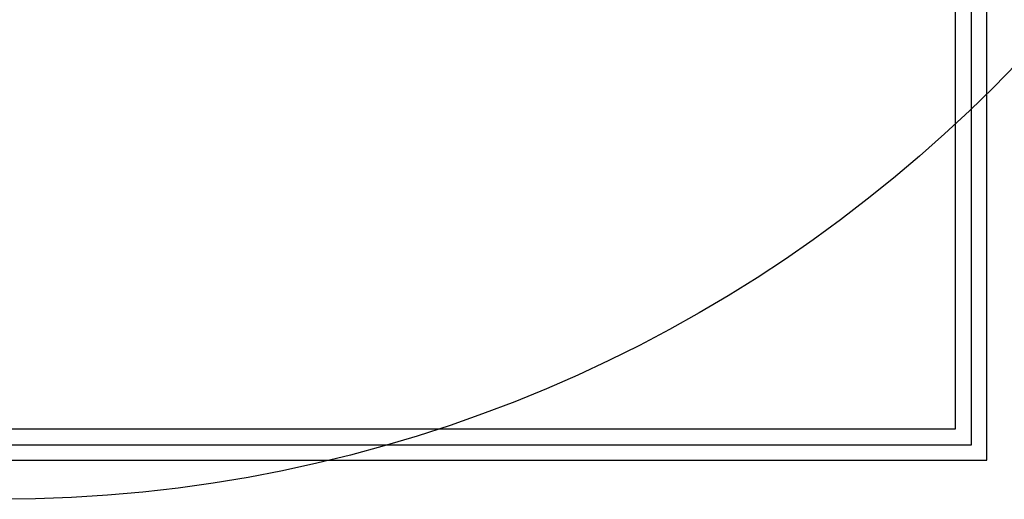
# Model space of a CAD drawing. Header units: millimetres. Extents: x 2950152 to 2989892, y -490837 to -470506.
# Tile 2 of 57: x 2970147 to 2976531, y -490837 to -487728. Entities that reach past the tile are written whole.
import ezdxf

# ---------------------------------------------------------------- set-up
doc = ezdxf.new("R2010")
doc.units = ezdxf.units.MM
doc.header["$LTSCALE"] = 1000
doc.header["$MEASUREMENT"] = 0
doc.layers.get('0').update_dxf_attribs({"linetype": 'CONTINUOUS'})
doc.layers.get('Defpoints').update_dxf_attribs({"linetype": 'CONTINUOUS'})

msp = doc.modelspace()

# ---------------------------------------------------------------- linework, layer by layer
for points in [[(2962936.6, -490484.2), (2976317.6, -490484.2), (2976317.6, -470605.7), (2962936.6, -470605.7)], [(2963040.1, -490380.8), (2976214.2, -490380.8), (2976214.2, -470709.1), (2963040.1, -470709.1)]]:
    msp.add_lwpolyline(points, close=True)
at = {"lineweight": -2}
msp.add_circle((2970013.8, -481719.3), 9117.6, dxfattribs=at)
at = {"layer": 'Defpoints', "color": 3}
msp.add_lwpolyline([(2962837.4, -490583.5), (2976416.8, -490583.5), (2976416.8, -470506.4), (2962837.4, -470506.4)], close=True, dxfattribs=at)

doc.saveas('drawing.dxf')
